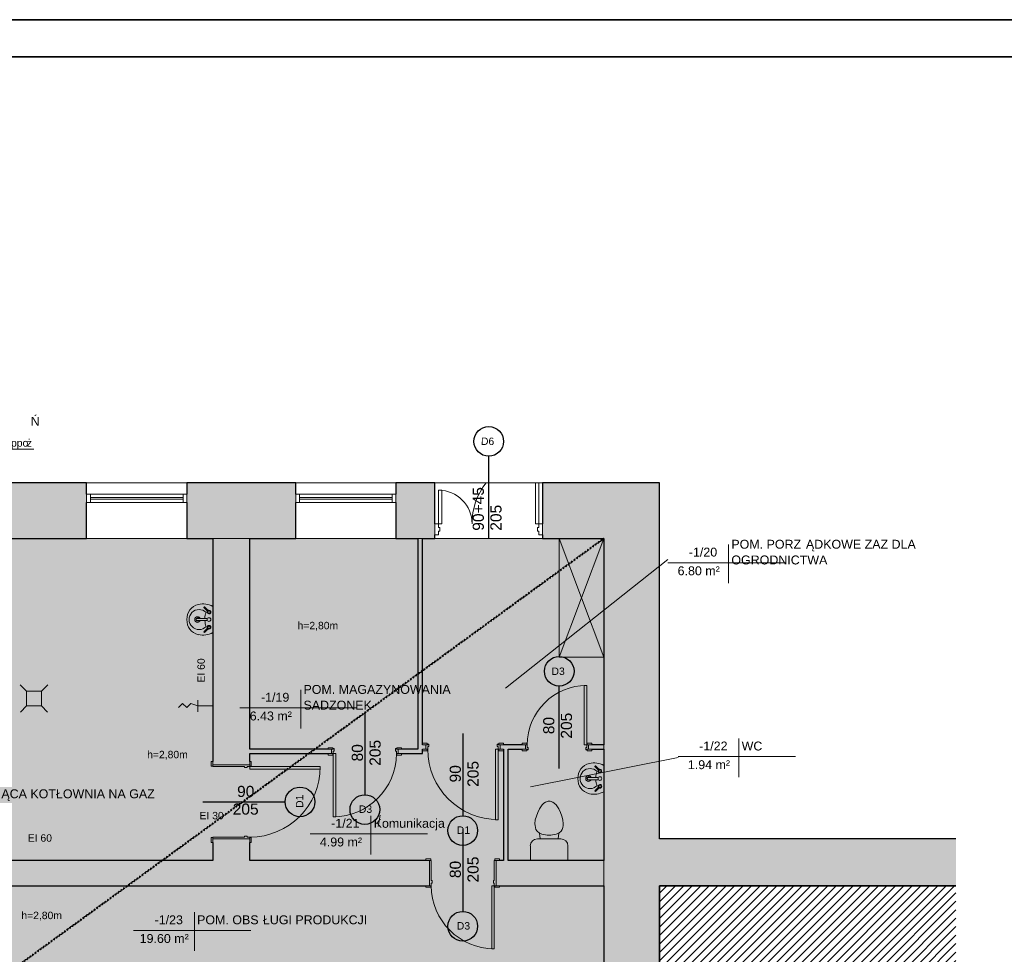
# Model space of a CAD drawing. Header units: centimetres. Extents: x 14504 to 44111, y -18976 to -7683.
# Tile 23 of 141: x 17058 to 18386, y -13357 to -12098. Entities that reach past the tile are written whole.
import ezdxf

# ---------------------------------------------------------------- set-up
doc = ezdxf.new("R2010")
doc.units = ezdxf.units.CM
doc.linetypes.add('Aligning Line 1_8_', pattern=[0.635, 0.3175, -0.3175])
for name, color, linetype, lineweight in [('_gruba', 90, 'Continuous', 35), ('A-AREA-IDEN', 4, 'Continuous', 9), ('A-DETL', 6, 'Continuous', 9), ('A-DETL-GENF', 92, 'Continuous', 9), ('A-DETL-MEDM', 33, 'Continuous', 25), ('A-DETL-THIN', 151, 'Continuous', 9), ('A-DOOR', 31, 'Continuous', 9), ('A-DOOR-FRAM', 31, 'Continuous', 18), ('A-FLOR', 192, 'Continuous', 9), ('A-FLOR-PATT', 8, 'Continuous', 35), ('A-GLAZ', 151, 'Continuous', 9), ('A-WALL', 4, 'Continuous', 9), ('A-WALL-PATT', 111, 'Continuous', 25), ('G-ANNO-TEXT', 8, 'Continuous', 9), ('P-SANR-FIXT', 6, 'Continuous', 9)]:
    doc.layers.add(name, color=color, linetype=linetype, lineweight=lineweight)
doc.styles.add('Arial_1', font='arial.ttf', dxfattribs={"height": 12})
doc.styles.add('Arial_4', font='arial.ttf', dxfattribs={"height": 10})
doc.styles.add('Arial_5', font='arial.ttf', dxfattribs={"height": 15})

# ---------------------------------------------------------------- blocks, each defined once
blk = doc.blocks.new('wewnetrzne dwupanelowe - 900 x 2100mm 2-561878-1_Poziom piwnicy')
at = {"layer": 'A-DOOR'}
for p, q in [((-49.635, 19.3175), (-43.135, 19.3175)), ((-49.635, 17.3175), (-49.635, 19.3175)), ((-43.135, 17.3175), (-49.635, 17.3175)), ((-43.135, 19.3175), (-43.135, 17.3175)), ((43.135, 19.3175), (49.635, 19.3175)), ((43.135, 17.3175), (43.135, 19.3175)), ((49.635, 17.3175), (43.135, 17.3175)), ((49.635, 19.3175), (49.635, 17.3175)), ((-49.635, -16.6825), (-43.135, -16.6825)), ((-49.635, -18.6825), (-49.635, -16.6825)), ((-43.135, -18.6825), (-49.635, -18.6825)), ((-43.135, -16.6825), (-43.135, -18.6825)), ((43.135, -16.6825), (49.635, -16.6825)), ((43.135, -18.6825), (43.135, -16.6825)), ((49.635, -18.6825), (43.135, -18.6825)), ((49.635, -16.6825), (49.635, -18.6825))]:
    blk.add_line(p, q, dxfattribs=at)
at = {"layer": 'A-DOOR', "lineweight": 18}
for p, q in [((39, -16.6825), (42.5, -16.6825)), ((39, -101.6825), (39, -16.6825)), ((42.5, -16.6825), (42.5, -101.6825)), ((42.5, -101.6825), (39, -101.6825))]:
    blk.add_line(p, q, dxfattribs=at)
at = {"layer": 'A-DOOR'}
blk.add_arc((42.5, -16.6825), 85, 180, 270, dxfattribs=at)
at = {"layer": 'A-DOOR-FRAM'}
for p, q in [((-45, 17.3175), (-42.5, 17.3175)), ((-45, -16.6825), (-45, 17.3175)), ((-42.5, 17.3175), (-42.5, -9.69)), ((42.5, 17.3175), (45, 17.3175)), ((42.5, -9.69), (42.5, 17.3175)), ((45, 17.3175), (45, -16.6825)), ((-42.5, -9.69), (-41.23, -9.69)), ((-42.5, -13.1825), (-42.5, -16.6825)), ((-41.23, -13.1825), (-42.5, -13.1825)), ((-41.23, -9.69), (-41.23, -13.1825)), ((41.23, -9.69), (42.5, -9.69)), ((41.23, -13.1825), (41.23, -9.69)), ((42.5, -13.1825), (41.23, -13.1825)), ((42.5, -16.6825), (42.5, -13.1825)), ((-42.5, -16.6825), (-45, -16.6825)), ((45, -16.6825), (42.5, -16.6825))]:
    blk.add_line(p, q, dxfattribs=at)
blk = doc.blocks.new('wewnetrzne dwupanelowe - 900 x 2100mm-572222-1_Poziom piwnicy')
at = {"layer": 'A-DOOR'}
for p, q in [((-54.6, 5.3), (-48.1, 5.3)), ((-54.6, 3.3), (-54.6, 5.3)), ((-48.1, 3.3), (-54.6, 3.3)), ((-48.1, 5.3), (-48.1, 3.3)), ((48.1, 5.3), (54.6, 5.3)), ((48.1, 3.3), (48.1, 5.3)), ((54.6, 3.3), (48.1, 3.3)), ((54.6, 5.3), (54.6, 3.3)), ((-54.6, -2.7), (-48.1, -2.7)), ((-54.6, -4.7), (-54.6, -2.7)), ((-48.1, -4.7), (-54.6, -4.7)), ((-48.1, -2.7), (-48.1, -4.7)), ((48.1, -2.7), (54.6, -2.7)), ((48.1, -4.7), (48.1, -2.7)), ((54.6, -4.7), (48.1, -4.7)), ((54.6, -2.7), (54.6, -4.7))]:
    blk.add_line(p, q, dxfattribs=at)
at = {"layer": 'A-DOOR', "lineweight": 18}
for p, q in [((44, -2.7), (47.5, -2.7)), ((44, -97.7), (44, -2.7)), ((47.5, -2.7), (47.5, -97.7)), ((47.5, -97.7), (44, -97.7))]:
    blk.add_line(p, q, dxfattribs=at)
at = {"layer": 'A-DOOR'}
blk.add_arc((47.5, -2.7), 95, 180, 270, dxfattribs=at)
at = {"layer": 'A-DOOR-FRAM'}
for p, q in [((-50, 3.3), (-47.5, 3.3)), ((-50, -2.7), (-50, 3.3)), ((-47.5, 4.3), (-46.2, 4.3)), ((-47.5, 3.3), (-47.5, 4.3)), ((-47.5, 0.8), (-47.5, -2.7)), ((-46.2, 0.8), (-47.5, 0.8)), ((-46.2, 4.3), (-46.2, 0.8)), ((46.2, 4.3), (47.5, 4.3)), ((46.2, 0.8), (46.2, 4.3)), ((47.5, 0.8), (46.2, 0.8)), ((47.5, 4.3), (47.5, 3.3)), ((47.5, 3.3), (50, 3.3)), ((47.5, -2.7), (47.5, 0.8)), ((50, 3.3), (50, -2.7)), ((-47.5, -2.7), (-50, -2.7)), ((50, -2.7), (47.5, -2.7))]:
    blk.add_line(p, q, dxfattribs=at)
blk = doc.blocks.new('wewnetrzne dwupanelowe - 800 x 2100mm 2-561707-1_Poziom piwnicy')
at = {"layer": 'A-DOOR', "lineweight": 18}
for p, q in [((40, 82.7), (36.5, 82.7)), ((36.5, 82.7), (36.5, 2.7)), ((40, 2.7), (40, 82.7)), ((36.5, 2.7), (40, 2.7))]:
    blk.add_line(p, q, dxfattribs=at)
at = {"layer": 'A-DOOR'}
for p, q in [((-40.6, 4.7), (-47.1, 4.7)), ((-47.1, 4.7), (-47.1, 2.7)), ((-47.1, 2.7), (-40.6, 2.7)), ((-40.6, 2.7), (-40.6, 4.7)), ((47.1, 4.7), (40.6, 4.7)), ((40.6, 4.7), (40.6, 2.7)), ((40.6, 2.7), (47.1, 2.7)), ((47.1, 2.7), (47.1, 4.7)), ((-40.6, -3.3), (-47.1, -3.3)), ((-47.1, -3.3), (-47.1, -5.3)), ((-47.1, -5.3), (-40.6, -5.3)), ((-40.6, -5.3), (-40.6, -3.3)), ((47.1, -3.3), (40.6, -3.3)), ((40.6, -3.3), (40.6, -5.3)), ((40.6, -5.3), (47.1, -5.3)), ((47.1, -5.3), (47.1, -3.3))]:
    blk.add_line(p, q, dxfattribs=at)
blk.add_arc((40, 2.7), 80, 90, 180, dxfattribs=at)
at = {"layer": 'A-DOOR-FRAM'}
for p, q in [((-40, 2.7), (-42.5, 2.7)), ((-42.5, 2.7), (-42.5, -3.3)), ((-40, -0.8), (-40, 2.7)), ((40, 2.7), (40, -0.8)), ((42.5, 2.7), (40, 2.7)), ((42.5, -3.3), (42.5, 2.7)), ((-42.5, -3.3), (-40, -3.3)), ((-38.7, -0.8), (-40, -0.8)), ((-40, -3.3), (-40, -4.3)), ((-40, -4.3), (-38.7, -4.3)), ((-38.7, -4.3), (-38.7, -0.8)), ((40, -0.8), (38.7, -0.8)), ((38.7, -0.8), (38.7, -4.3)), ((38.7, -4.3), (40, -4.3)), ((40, -4.3), (40, -3.3)), ((40, -3.3), (42.5, -3.3))]:
    blk.add_line(p, q, dxfattribs=at)
blk = doc.blocks.new('wewnetrzne dwupanelowe - 900 x 2100mm 2-561824-1_Poziom piwnicy')
at = {"layer": 'A-DOOR', "lineweight": 18}
for p, q in [((42.5, 87.7), (39, 87.7)), ((39, 87.7), (39, 2.7)), ((42.5, 2.7), (42.5, 87.7)), ((39, 2.7), (42.5, 2.7))]:
    blk.add_line(p, q, dxfattribs=at)
at = {"layer": 'A-DOOR'}
for p, q in [((-43.1, 4.7), (-49.6, 4.7)), ((-49.6, 4.7), (-49.6, 2.7)), ((-49.6, 2.7), (-43.1, 2.7)), ((-43.1, 2.7), (-43.1, 4.7)), ((49.6, 4.7), (43.1, 4.7)), ((43.1, 4.7), (43.1, 2.7)), ((43.1, 2.7), (49.6, 2.7)), ((49.6, 2.7), (49.6, 4.7)), ((-43.1, -3.3), (-49.6, -3.3)), ((-49.6, -3.3), (-49.6, -5.3)), ((-49.6, -5.3), (-43.1, -5.3)), ((-43.1, -5.3), (-43.1, -3.3)), ((49.6, -3.3), (43.1, -3.3)), ((43.1, -3.3), (43.1, -5.3)), ((43.1, -5.3), (49.6, -5.3)), ((49.6, -5.3), (49.6, -3.3))]:
    blk.add_line(p, q, dxfattribs=at)
blk.add_arc((42.5, 2.7), 85, 90, 180, dxfattribs=at)
at = {"layer": 'A-DOOR-FRAM'}
for p, q in [((-42.5, 2.7), (-45, 2.7)), ((-45, 2.7), (-45, -3.3)), ((-42.5, -0.8), (-42.5, 2.7)), ((42.5, 2.7), (42.5, -0.8)), ((45, 2.7), (42.5, 2.7)), ((45, -3.3), (45, 2.7)), ((-45, -3.3), (-42.5, -3.3)), ((-41.2, -0.8), (-42.5, -0.8)), ((-42.5, -3.3), (-42.5, -4.3)), ((-42.5, -4.3), (-41.2, -4.3)), ((-41.2, -4.3), (-41.2, -0.8)), ((42.5, -0.8), (41.2, -0.8)), ((41.2, -0.8), (41.2, -4.3)), ((41.2, -4.3), (42.5, -4.3)), ((42.5, -4.3), (42.5, -3.3)), ((42.5, -3.3), (45, -3.3))]:
    blk.add_line(p, q, dxfattribs=at)
blk = doc.blocks.new('Drzwi-korytarz-niesymetryczne-wpuszczane - 1350 x 2100mm-574746-1_Poziom piwnicy')
at = {"layer": 'A-DOOR', "lineweight": 18}
for p, q in [((-63, 16.865), (-67.5, 16.865)), ((-67.5, 16.865), (-67.5, -38.135)), ((-63, -38.135), (-63, 16.865)), ((63, 16.865), (67.5, 16.865)), ((63, -28.135), (63, 16.865)), ((67.5, 16.865), (67.5, -28.135)), ((67.5, -28.135), (63, -28.135))]:
    blk.add_line(p, q, dxfattribs=at)
at = {"layer": 'A-DOOR'}
for centre, radius, start, end in [((-67.5, 16.865), 90, 322.22478863, 360), ((67.5, 16.865), 45, 180, 270)]:
    blk.add_arc(centre, radius, start, end, dxfattribs=at)
at = {"layer": 'A-DOOR-FRAM'}
for p, q in [((-72.5, 31.865), (-67.5, 31.865)), ((-72.5, 16.865), (-72.5, 31.865)), ((-67.5, 31.865), (-67.5, 26.94375)), ((-67.5, 26.94375), (-65.9125, 26.94375)), ((-65.9125, 26.94375), (-65.9125, 21.84125)), ((65.9125, 26.94375), (67.5, 26.94375)), ((65.9125, 21.84125), (65.9125, 26.94375)), ((67.5, 31.865), (72.5, 31.865)), ((67.5, 26.94375), (67.5, 31.865)), ((72.5, 31.865), (72.5, 16.865)), ((-67.5, 16.865), (-72.5, 16.865)), ((-67.5, 21.84125), (-67.5, 16.865)), ((-65.9125, 21.84125), (-67.5, 21.84125)), ((67.5, 21.84125), (65.9125, 21.84125)), ((67.5, 16.865), (67.5, 21.84125)), ((72.5, 16.865), (67.5, 16.865))]:
    blk.add_line(p, q, dxfattribs=at)
blk = doc.blocks.new('Lavabo mural - 05 - 440mm x 350mm-346807-1_Poziom piwnicy')
at = {"layer": 'P-SANR-FIXT'}
for p, q in [((-17.2, -11), (-11.7, -5.6)), ((-16.1, -12.1), (-10.7, -6.7)), ((-1.5, -21.5), (-1.5, -7.1)), ((1.5, -21.5), (1.5, -7.1)), ((16.4, -12.1), (11, -6.7)), ((17.5, -11), (12, -5.6))]:
    blk.add_line(p, q, dxfattribs=at)
for centre, radius, start, end in [((5.3, -13.1), 26.4, 150.3649, 193.6351), ((-5.3, -13.1), 26.4, 346.3649, 29.6351), ((0, -18.4), 13.5, 135.4629, 45.0556), ((-10.1, -5.1), 2.5, 0, 180), ((-10.1, -5.1), 2.5, 180, 207.0533), ((-10.1, -5.1), 1.7, 360, 180), ((-10.1, -5.1), 1.7, 180, 198.0596), ((-10.1, -5.1), 1.7, 198.0596, 360), ((-10.1, -5.1), 2.5, 242.9467, 0), ((-0.2, 16), 26.7, 249.1986, 267.1093), ((0, -5.1), 2.5, 0, 180), ((0, -5.1), 2.5, 180, 0), ((-0.2, 16), 26.7, 273.5606, 291.3199), ((10.4, -5.1), 2.5, 360, 180), ((10.4, -5.1), 2.5, 180, 297.0533), ((10.4, -5.1), 1.7, 0, 180), ((10.4, -5.1), 1.7, 180, 0), ((10.4, -5.1), 2.5, 332.9467, 360), ((-0.6, -14.5), 20.4, 193.6351, 271.6558), ((0, -20.4), 3.86, 112.8828, 180), ((0, -20.4), 3.86, 180, 360), ((0, -20.4), 2.35, 129.6826, 180), ((0, -20.4), 2.35, 180, 360), ((0.6, -14.5), 20.4, 268.3442, 346.3649), ((0, -20.4), 3.86, 360, 67.1178), ((0, -20.4), 2.35, 360, 50.3185)]:
    blk.add_arc(centre, radius, start, end, dxfattribs=at)
for centre, major_axis, ratio, start_param, end_param in [((-16.6, -11.6), (-0.545, 0.545), 0.274309, 0, 3.141593), ((17, -11.6), (0.545, 0.545), 0.274309, 3.141593, 6.283185), ((0, -21.5), (-1.5, 0), 0.428525, 0, 3.141593)]:
    blk.add_ellipse(centre, major_axis=major_axis, ratio=ratio, start_param=start_param, end_param=end_param, dxfattribs=at)
blk = doc.blocks.new('Muszla klozetowa domowa - 3D - Muszla klozetowa domowa - 3D-336748-1_Poziom piwnicy')
at = {"layer": 'P-SANR-FIXT'}
for p, q in [((-25.3, 29.8), (-25.3, 49.5)), ((25.3, 49.5), (25.3, 29.8)), ((15.9, 20.4), (-15.9, 20.4)), ((-12.3, 20.4), (-13.2, 12.7)), ((-9.7, 14), (-13.2, 12.7)), ((-2.5, 15.2), (-9.7, 14)), ((2.5, 15.2), (-2.5, 15.2)), ((9.7, 14), (2.5, 15.2)), ((13.2, 12.7), (9.7, 14)), ((12.3, 20.4), (13.2, 12.7)), ((-18.8, 2.5), (-19.1, 0)), ((-19.1, 0), (-18.6, -5.1)), ((-18.4, 5.1), (-18.8, 2.5)), ((-17.7, 7.6), (-18.4, 5.1)), ((-16.3, 10.2), (-17.7, 7.6)), ((-13.2, 12.7), (-16.3, 10.2)), ((16.3, 10.2), (13.2, 12.7)), ((17.7, 7.6), (16.3, 10.2)), ((18.4, 5.1), (17.7, 7.6)), ((18.8, 2.5), (18.4, 5.1)), ((18.6, -5.1), (19.1, 0)), ((19.1, 0), (18.8, 2.5)), ((-18.6, -5.1), (-17.2, -10.2)), ((-17.2, -10.2), (-15.4, -15.2)), ((15.4, -15.2), (17.2, -10.2)), ((17.2, -10.2), (18.6, -5.1)), ((-15.4, -15.2), (-13, -20.3)), ((-13, -20.3), (-9.5, -25.4)), ((-9.5, -25.4), (-7, -27.9)), ((7, -27.9), (9.5, -25.4)), ((9.5, -25.4), (13, -20.3)), ((13, -20.3), (15.4, -15.2)), ((-7, -27.9), (-4.8, -29.2)), ((-4.8, -29.2), (-1.3, -30.5)), ((-1.3, -30.5), (1.3, -30.5)), ((1.3, -30.5), (4.8, -29.2)), ((4.8, -29.2), (7, -27.9))]:
    blk.add_line(p, q, dxfattribs=at)
for centre, start, end in [((-15.9, 29.8), 180, 270), ((15.9, 29.8), 270, 360)]:
    blk.add_arc(centre, 9.46, start, end, dxfattribs=at)
blk = doc.blocks.new('wewnetrzne dwupanelowe - 900 x 2100mm-479732-1_Poziom piwnicy')
at = {"layer": 'A-DOOR'}
for p, q in [((-54.635, 27.3175), (-48.135, 27.3175)), ((-54.635, 25.3175), (-54.635, 27.3175)), ((-48.135, 27.3175), (-48.135, 25.3175)), ((48.135, 27.3175), (54.635, 27.3175)), ((48.135, 25.3175), (48.135, 27.3175)), ((54.635, 27.3175), (54.635, 25.3175)), ((-48.135, 25.3175), (-54.635, 25.3175)), ((54.635, 25.3175), (48.135, 25.3175)), ((-54.635, -24.6825), (-48.135, -24.6825)), ((-54.635, -26.6825), (-54.635, -24.6825)), ((-48.135, -24.6825), (-48.135, -26.6825)), ((48.135, -24.6825), (54.635, -24.6825)), ((48.135, -26.6825), (48.135, -24.6825)), ((54.635, -24.6825), (54.635, -26.6825)), ((-48.135, -26.6825), (-54.635, -26.6825)), ((54.635, -26.6825), (48.135, -26.6825))]:
    blk.add_line(p, q, dxfattribs=at)
at = {"layer": 'A-DOOR', "lineweight": 18}
for p, q in [((44, -24.6825), (47.5, -24.6825)), ((44, -119.6825), (44, -24.6825)), ((47.5, -24.6825), (47.5, -119.6825)), ((47.5, -119.6825), (44, -119.6825))]:
    blk.add_line(p, q, dxfattribs=at)
at = {"layer": 'A-DOOR'}
blk.add_arc((47.5, -24.6825), 95, 180, 270, dxfattribs=at)
at = {"layer": 'A-DOOR-FRAM'}
for p, q in [((-50, 25.3175), (-47.5, 25.3175)), ((-50, -24.6825), (-50, 25.3175)), ((-47.5, 25.3175), (-47.5, -17.69)), ((47.5, 25.3175), (50, 25.3175)), ((47.5, -17.69), (47.5, 25.3175)), ((50, 25.3175), (50, -24.6825)), ((-47.5, -24.6825), (-50, -24.6825)), ((-47.5, -17.69), (-46.23, -17.69)), ((-47.5, -21.1825), (-47.5, -24.6825)), ((-46.23, -21.1825), (-47.5, -21.1825)), ((-46.23, -17.69), (-46.23, -21.1825)), ((46.23, -17.69), (47.5, -17.69)), ((46.23, -21.1825), (46.23, -17.69)), ((47.5, -21.1825), (46.23, -21.1825)), ((47.5, -24.6825), (47.5, -21.1825)), ((50, -24.6825), (47.5, -24.6825))]:
    blk.add_line(p, q, dxfattribs=at)
blk = doc.blocks.new('Aluminum_1 szybowe - Okno w piwnicy 135_145-523481-1_Poziom piwnicy')
at = {"layer": 'A-GLAZ', "lineweight": 18}
for p, q in [((-132.1, 25.2), (-137.2, 25.2)), ((-137.2, 25.2), (-137.2, 13.7)), ((-137.2, 13.7), (-132.1, 13.7)), ((-132.1, 13.7), (-132.1, 25.2)), ((-7.2, 20.7), (-132.1, 20.7)), ((-132.1, 20.7), (-132.1, 18.2)), ((-132.1, 18.2), (-7.2, 18.2)), ((-2.2, 25.2), (-7.2, 25.2)), ((-7.2, 25.2), (-7.2, 13.7)), ((-7.2, 18.2), (-7.2, 20.7)), ((-7.2, 13.7), (-2.2, 13.7)), ((-2.2, 13.7), (-2.2, 25.2))]:
    blk.add_line(p, q, dxfattribs=at)
at = {"layer": 'A-GLAZ'}
for p, q in [((-132.1, 25.2), (-7.2, 25.2)), ((-7.2, 13.7), (-132.1, 13.7))]:
    blk.add_line(p, q, dxfattribs=at)
blk = doc.blocks.new('Etyk_pom_1_mala - Etyk_pom_1_mala-219433-1_Poziom piwnicy')
at = {"layer": 'A-AREA-IDEN'}
for p, q in [((-0.096, 0.144), (-0.096, -0.378)), ((-0.915, -0.101), (0.666, -0.101))]:
    blk.add_line(p, q, dxfattribs=at)

msp = doc.modelspace()

# ---------------------------------------------------------------- hatches: boundary and pattern name
at = {"layer": 'A-DETL-GENF', "transparency": 33554508}
h = msp.add_hatch(color=9, dxfattribs=at)
h.paths.add_polyline_path([(16347, -14219.8), (16840.6, -14219.8), (16840.6, -13722.8), (17026.7, -13722.8), (17026.7, -13716.8), (16840.6, -13716.8), (16840.6, -13705), (16794.6, -13705), (16794.6, -13816.8), (16762.2, -13816.8), (16762.2, -13872.8), (16794.6, -13872.8), (16794.6, -14030.6), (16800.8, -14030.6), (16800.8, -14032.6), (16796.1, -14032.6), (16796.1, -14038.6), (16800.8, -14038.6), (16800.8, -14040.6), (16794.6, -14040.6), (16794.6, -14201.8), (16636.6, -14201.8), (16636.6, -14038.6), (16706.1, -14038.6), (16706.1, -14032.6), (16636.6, -14032.6), (16636.6, -14025.5), (16630.6, -14025.5), (16630.6, -14128), (16588.6, -14128), (16588.6, -14201.8), (16433.6, -14201.8), (16433.6, -14128), (16385.6, -14128), (16385.6, -14201.8), (16239.6, -14201.8), (16239.6, -14187), (16193.6, -14187), (16193.6, -14219.8), (16341.6, -14219.8)])
h.paths.add_polyline_path([(17328.6, -14219.8), (17368.6, -14219.8), (17368.6, -13722.8), (17523.7, -13722.8), (17523.7, -13716.8), (17368.6, -13716.8), (17368.6, -13513), (17518.7, -13513), (17518.7, -13460), (17181.7, -13460), (17181.7, -13513), (17328.6, -13513), (17328.6, -13716.8), (17176.7, -13716.8), (17176.7, -13722.8), (17328.6, -13722.8), (17328.6, -14035.4)])
h.paths.add_polyline_path([(16239.6, -14087), (16239.6, -13872.8), (16385.6, -13872.8), (16385.6, -13933), (16433.6, -13933), (16433.6, -13872.8), (16588.6, -13872.8), (16588.6, -13933), (16628.6, -13933), (16628.6, -13930.9), (16630.6, -13930.9), (16630.6, -13935.5), (16636.6, -13935.5), (16636.6, -13872.8), (16662.2, -13872.8), (16662.2, -13816.8), (16239.6, -13816.8), (16239.6, -13705), (16193.6, -13705), (16193.6, -14087), (16236.1, -14087)])
h.paths.add_polyline_path([(15669.6, -13881), (15669.6, -13505), (15820.6, -13505), (15820.6, -13460), (15537.6, -13460), (15537.6, -13505), (15657.6, -13505), (15657.6, -13869), (15407.6, -13869), (15407.6, -13505), (15437.6, -13505), (15437.6, -13460), (15365.6, -13460), (15365.6, -13505), (15395.6, -13505), (15395.6, -13869), (15195.6, -13869), (15195.6, -13881), (15657.6, -13881)])
h.paths.add_polyline_path([(17843.4, -13722.8), (17845.6, -13722.8), (17845.6, -13716.8), (17673.7, -13716.8), (17673.7, -13722.8)])
h.paths.add_polyline_path([(16840.6, -13560), (16840.6, -13513), (17021.7, -13513), (17021.7, -13460), (16840.6, -13460), (16840.6, -13479.5), (16794.6, -13479.5), (16794.6, -13560), (16824.6, -13560)])
h.paths.add_polyline_path([(16193.6, -13560), (16239.6, -13560), (16239.6, -13479.5), (16193.6, -13479.5), (16193.6, -13460), (15920.6, -13460), (15920.6, -13505), (16193.6, -13505), (16193.6, -13552)])
h.paths.add_polyline_path([(17696.4, -13513), (17845.6, -13513), (17845.6, -13460), (17678.7, -13460), (17678.7, -13513)])
h.paths.add_polyline_path([(15261, -13505), (15265.6, -13505), (15265.6, -13460), (15195.6, -13460), (15195.6, -13505), (15242.3, -13505)])
h.paths.add_polyline_path([(17700.6, -13265), (17845.6, -13265), (17845.6, -13231), (17716.6, -13231), (17716.6, -13081), (17740.1, -13081), (17740.1, -13075), (17705.9, -13075), (17705.9, -13081), (17710.6, -13081), (17710.6, -13231), (17700.6, -13231), (17700.6, -13261.5)])
h.paths.add_polyline_path([(17610.6, -13265), (17610.6, -13231), (17368.6, -13231), (17368.6, -13202), (17318.6, -13202), (17318.6, -13231), (16840.6, -13231), (16840.6, -13265), (17606, -13265)])
h.paths.add_polyline_path([(16193.6, -13265), (16193.6, -13231), (16133.6, -13231), (16133.6, -13265), (16138.3, -13265)])
h.paths.add_polyline_path([(15953.6, -13265), (16033.6, -13265), (16033.6, -13231), (15971.6, -13231), (15971.6, -13120), (16002.6, -13120), (16002.6, -13054), (16029.6, -13054), (16029.6, -13048), (16002.6, -13048), (16002.6, -12950), (16007.6, -12950), (16007.6, -12944), (16002.6, -12944), (16002.6, -12797), (15996.6, -12797), (15996.6, -13114), (15951.1, -13114), (15951.1, -13120), (15965.6, -13120), (15965.6, -13231), (15953.6, -13231), (15953.6, -13261.5)])
h.paths.add_polyline_path([(15849, -13265), (15853.6, -13265), (15853.6, -13231), (15844.6, -13231), (15844.6, -13226), (15838.6, -13226), (15838.6, -13231), (15658.6, -13231), (15658.6, -13120), (15749.1, -13120), (15749.1, -13114), (15658.6, -13114), (15658.6, -13036), (15838.6, -13036), (15838.6, -13112), (15838.8, -13112), (15838.8, -13114), (15834.1, -13114), (15834.1, -13120), (15838.8, -13120), (15838.8, -13122), (15838.6, -13122), (15838.6, -13126), (15844.6, -13126), (15844.6, -13120), (15851.1, -13120), (15851.1, -13114), (15844.6, -13114), (15844.6, -13030), (15658.6, -13030), (15658.6, -12797), (15648.6, -12797), (15648.6, -13030), (15601.6, -13030), (15601.6, -13036), (15648.6, -13036), (15648.6, -13231), (15601.6, -13231), (15601.6, -13265), (15682, -13265)])
h.paths.add_polyline_path([(15365.6, -13265), (15501.6, -13265), (15501.6, -13231), (15438.6, -13231), (15438.6, -13036), (15501.6, -13036), (15501.6, -13030), (15438.6, -13030), (15438.6, -12797), (15420.6, -12797), (15420.6, -13231), (15365.6, -13231), (15365.6, -13261.5)])
h.paths.add_polyline_path([(15242.3, -13265), (15265.6, -13265), (15265.6, -13231), (15195.6, -13231), (15195.6, -13265)])
h.paths.add_polyline_path([(17365.1, -13102), (17368.6, -13102), (17368.6, -13087), (17478.6, -13087), (17478.6, -13081), (17368.6, -13081), (17368.6, -12797), (17318.6, -12797), (17318.6, -13102), (17361.6, -13102)])
h.paths.add_polyline_path([(17573.3, -13087), (17601.1, -13087), (17601.2, -13081), (17605.9, -13081), (17605.9, -13075), (17601.1, -13075), (17601.1, -12797), (17595.1, -12797), (17595.1, -13081), (17568.6, -13081), (17568.6, -13087)])
h.paths.add_polyline_path([(17829.8, -13081), (17845.6, -13081), (17845.6, -13075), (17825.1, -13075), (17825.1, -13081)])
h.paths.add_polyline_path([(16129.6, -13054), (16193.6, -13054), (16193.6, -13048), (16129.6, -13048), (16129.6, -13050.5)])
h.paths.add_polyline_path([(16103.6, -12950), (16103.6, -12797), (16097.6, -12797), (16097.6, -12944), (16092.6, -12944), (16092.6, -12950), (16097.6, -12950)])
h = msp.add_hatch(color=9, dxfattribs=at)
h.paths.add_polyline_path([(17490.6, -14219.8), (17845.6, -14219.8), (17845.6, -13722.8), (17673.7, -13722.8), (17673.7, -13716.8), (17845.6, -13716.8), (17845.6, -13513), (17678.7, -13513), (17678.7, -13460), (17845.6, -13460), (17845.6, -13265), (17700.6, -13265), (17700.6, -13231), (17710.6, -13231), (17710.6, -13081), (17705.9, -13081), (17705.9, -13075), (17740.1, -13075), (17740.1, -13081), (17716.6, -13081), (17716.6, -13231), (17845.6, -13231), (17845.6, -13081), (17825.1, -13081), (17825.1, -13075), (17845.6, -13075), (17845.6, -12797), (17601.1, -12797), (17601.2, -13075), (17605.9, -13075), (17605.9, -13081), (17601.1, -13081), (17601.1, -13087), (17568.6, -13087), (17568.6, -13081), (17595.1, -13081), (17595.1, -12797), (17368.6, -12797), (17368.6, -13081), (17478.6, -13081), (17478.6, -13087), (17368.6, -13087), (17368.6, -13102), (17318.6, -13102), (17318.6, -12797), (16840.6, -12797), (16840.6, -13231), (17318.6, -13231), (17318.6, -13202), (17368.6, -13202), (17368.6, -13231), (17610.6, -13231), (17610.6, -13265), (16840.6, -13265), (16840.6, -13460), (17021.7, -13460), (17021.7, -13513), (16840.6, -13513), (16840.6, -13560), (16794.6, -13560), (16794.6, -13479.5), (16239.6, -13479.5), (16239.6, -13560), (16193.6, -13560), (16193.6, -13505), (15920.6, -13505), (15920.6, -13460), (16193.6, -13460), (16193.6, -13265), (16133.6, -13265), (16133.6, -13231), (16193.6, -13231), (16193.6, -13054), (16129.6, -13054), (16129.6, -13048), (16193.6, -13048), (16193.6, -12797), (16103.6, -12797), (16103.6, -12950), (16092.6, -12950), (16092.6, -12944), (16097.6, -12944), (16097.6, -12797), (16002.6, -12797), (16002.6, -12944), (16007.6, -12944), (16007.6, -12950), (16002.6, -12950), (16002.6, -13048), (16029.6, -13048), (16029.6, -13054), (16002.6, -13054), (16002.6, -13120), (15971.6, -13120), (15971.6, -13231), (16033.6, -13231), (16033.6, -13265), (15953.6, -13265), (15953.6, -13231), (15965.6, -13231), (15965.6, -13120), (15951.1, -13120), (15951.1, -13114), (15996.6, -13114), (15996.6, -12797), (15658.6, -12797), (15658.6, -13030), (15844.6, -13030), (15844.6, -13114), (15851.1, -13114), (15851.1, -13120), (15844.6, -13120), (15844.6, -13126), (15838.6, -13126), (15838.6, -13122), (15838.8, -13122), (15838.8, -13120), (15834.1, -13120), (15834.1, -13114), (15838.8, -13114), (15838.8, -13112), (15838.6, -13112), (15838.6, -13036), (15658.6, -13036), (15658.6, -13114), (15749.1, -13114), (15749.1, -13120), (15658.6, -13120), (15658.6, -13231), (15838.6, -13231), (15838.6, -13226), (15844.6, -13226), (15844.6, -13231), (15853.6, -13231), (15853.6, -13265), (15601.6, -13265), (15601.6, -13231), (15648.6, -13231), (15648.6, -13036), (15601.6, -13036), (15601.6, -13030), (15648.6, -13030), (15648.6, -12797), (15438.6, -12797), (15438.6, -13030), (15501.6, -13030), (15501.6, -13036), (15438.6, -13036), (15438.6, -13231), (15501.6, -13231), (15501.6, -13265), (15365.6, -13265), (15365.6, -13231), (15420.6, -13231), (15420.6, -12797), (15195.6, -12797), (15195.6, -13231), (15265.6, -13231), (15265.6, -13265), (15195.6, -13265), (15195.6, -13460), (15265.6, -13460), (15265.6, -13505), (15195.6, -13505), (15195.6, -13869), (15395.6, -13869), (15395.6, -13505), (15365.6, -13505), (15365.6, -13460), (15437.6, -13460), (15437.6, -13505), (15407.6, -13505), (15407.6, -13869), (15657.6, -13869), (15657.6, -13505), (15537.6, -13505), (15537.6, -13460), (15820.6, -13460), (15820.6, -13505), (15669.6, -13505), (15669.6, -13881), (15195.6, -13881), (15195.6, -14219.8), (16193.6, -14219.8), (16193.6, -14187), (16239.6, -14187), (16239.6, -14201.8), (16385.6, -14201.8), (16385.6, -14128), (16433.6, -14128), (16433.6, -14201.8), (16588.6, -14201.8), (16588.6, -14128), (16630.6, -14128), (16630.6, -14025.5), (16636.6, -14025.5), (16636.6, -14032.6), (16706.1, -14032.6), (16706.1, -14038.6), (16636.6, -14038.6), (16636.6, -14201.8), (16794.6, -14201.8), (16794.6, -14040.6), (16800.8, -14040.6), (16800.8, -14038.6), (16796.1, -14038.6), (16796.1, -14032.6), (16800.8, -14032.6), (16800.8, -14030.6), (16794.6, -14030.6), (16794.6, -13872.8), (16762.2, -13872.8), (16762.2, -13816.8), (16794.6, -13816.8), (16794.6, -13705), (16840.6, -13705), (16840.6, -13716.8), (17026.7, -13716.8), (17026.7, -13722.8), (16840.6, -13722.8), (16840.6, -14219.8), (17328.6, -14219.8), (17328.6, -13722.8), (17176.7, -13722.8), (17176.7, -13716.8), (17328.6, -13716.8), (17328.6, -13513), (17181.7, -13513), (17181.7, -13460), (17518.7, -13460), (17518.7, -13513), (17368.6, -13513), (17368.6, -13716.8), (17523.7, -13716.8), (17523.7, -13722.8), (17368.6, -13722.8), (17368.6, -14219.8), (17440.9, -14219.8)])
h.paths.add_polyline_path([(16193.6, -14087), (16193.6, -13705), (16239.6, -13705), (16239.6, -13816.8), (16662.2, -13816.8), (16662.2, -13872.8), (16636.6, -13872.8), (16636.6, -13935.5), (16630.6, -13935.5), (16630.6, -13930.9), (16628.6, -13930.9), (16628.6, -13933), (16588.6, -13933), (16588.6, -13872.8), (16433.6, -13872.8), (16433.6, -13933), (16385.6, -13933), (16385.6, -13872.8), (16239.6, -13872.8), (16239.6, -14087)])
at = {"layer": 'A-FLOR-PATT', "lineweight": 9}
h = msp.add_hatch(dxfattribs=at)
h.set_pattern_fill('FP_1', color=256, style=0, pattern_type=2)
h.set_pattern_definition([(45, (0, -3879.289), (-5.7028162, 5.7028162), [])])
h.paths.add_polyline_path([(18320.4, -13460), (18320.4, -13265), (17920.6, -13265), (17920.6, -13460)])
at = {"layer": 'A-WALL-PATT', "lineweight": 9, "transparency": 33554610}
h = msp.add_hatch(color=256, dxfattribs=at)
h.paths.add_polyline_path([(17845.6, -12797), (17920.6, -12797), (17920.6, -12722), (17763.1, -12722), (17763.1, -12797), (17765.6, -12797)])
h.paths.add_polyline_path([(17565.6, -12797), (17618.1, -12797), (17618.1, -12722), (17565.6, -12722), (17565.6, -12748.4)])
h.paths.add_polyline_path([(17318.6, -12797), (17430.6, -12797), (17430.6, -12722), (17283.6, -12722), (17283.6, -12797)])
h.paths.add_polyline_path([(16940.6, -12797), (17148.6, -12797), (17148.6, -12722), (16940.6, -12722), (16940.6, -12772.7)])
for points in [[(17920.6, -14219.8), (17920.6, -12797), (17845.6, -12797), (17845.6, -14219.8)], [(17920.6, -13265), (18320.4, -13265), (18320.4, -13202), (17920.6, -13202)]]:
    msp.add_hatch(color=256, dxfattribs=at).paths.add_polyline_path(points)

# ---------------------------------------------------------------- linework, layer by layer
at = {"layer": '_gruba'}
for points in [[(14503.8, -12097.6), (19603.8, -12097.6), (19603.8, -15067.6), (14503.8, -15067.6)], [(14553.8, -15017.6), (19553.8, -15017.6), (19553.8, -12147.6), (14553.8, -12147.6)]]:
    msp.add_lwpolyline(points, dxfattribs=at)
at = {"layer": 'A-AREA-IDEN'}
for p, q in [((17713, -12998.8), (17931.9, -12825.4)), ((17746.7, -13131.9), (17945.8, -13092.1)), ((17541.4, -13185.1), (17544.2, -13169.7))]:
    msp.add_line(p, q, dxfattribs=at)
at = {"layer": 'A-DETL'}
msp.add_line((17077.3, -12676.7), (16941.3, -12676.7), dxfattribs=at)
at = {"layer": 'A-DETL', "linetype": 'Aligning Line 1_8_', "lineweight": 50}
msp.add_line((17845.6, -12797), (15894.5, -14219.8), dxfattribs=at)
at = {"layer": 'A-DETL-MEDM'}
for p, q in [((17690.6, -12797), (17690.6, -12686)), ((17785.6, -13107), (17785.6, -12996)), ((17523.6, -13031.4), (17523.6, -13142.4)), ((17655.6, -13059.7), (17655.6, -13170.7)), ((17305.2, -13152), (17416.2, -13152)), ((17655.6, -13188.7), (17655.6, -13299.7))]:
    msp.add_line(p, q, dxfattribs=at)
for centre in [(17690.6, -12666), (17785.6, -12976), (17436.2, -13152), (17523.6, -13162.4), (17655.6, -13190.7), (17655.6, -13319.7)]:
    msp.add_circle(centre, 20, dxfattribs=at)
at = {"layer": 'A-DETL-THIN'}
for p, q in [((17845.6, -12797), (16840.6, -12797)), ((17845.6, -12797), (17785.6, -12797)), ((17785.6, -12797), (17785.6, -12957)), ((17785.6, -12797), (17845.6, -12957)), ((17785.6, -12957), (17845.6, -12797)), ((17845.6, -14219.8), (17845.6, -12797)), ((17845.6, -12957), (17845.6, -12797)), ((17785.6, -12957), (17845.6, -12957)), ((17059.2, -12994.2), (17067.6, -13002.7)), ((17067.6, -13002.7), (17087.6, -13002.7)), ((17067.6, -13022.7), (17067.6, -13002.7)), ((17096.1, -12994.2), (17087.6, -13002.7)), ((17087.6, -13002.7), (17087.6, -13022.7)), ((17298.6, -13030.7), (17298.6, -13014.7)), ((17067.6, -13022.7), (17059.4, -13030.9)), ((17087.6, -13022.7), (17067.6, -13022.7)), ((17087.6, -13022.7), (17095.9, -13030.9)), ((17277.9, -13019.2), (17272.3, -13024.9)), ((17283.6, -13024.9), (17277.9, -13019.2)), ((17289.2, -13019.2), (17283.6, -13024.9)), ((17298.6, -13022.7), (17289.2, -13019.2)), ((17318.6, -13022.7), (17298.6, -13022.7))]:
    msp.add_line(p, q, dxfattribs=at)
at = {"layer": 'A-FLOR'}
for p, q in [((17618.1, -12722), (17763.1, -12722)), ((17763.1, -12797), (17618.1, -12797))]:
    msp.add_line(p, q, dxfattribs=at)
at = {"layer": 'A-FLOR', "lineweight": 35}
for p, q in [((17920.6, -13265), (17920.6, -13460)), ((18320.4, -13265), (17920.6, -13265))]:
    msp.add_line(p, q, dxfattribs=at)
at = {"layer": 'A-WALL', "lineweight": 25}
for p, q in [((17148.6, -12722), (16840.6, -12722)), ((17148.6, -12737), (17148.6, -12722)), ((17430.6, -12722), (17283.6, -12722)), ((17283.6, -12722), (17283.6, -12737)), ((17430.6, -12737), (17430.6, -12722)), ((17618.1, -12722), (17565.6, -12722)), ((17565.6, -12722), (17565.6, -12737)), ((17618.1, -12777), (17618.1, -12722)), ((17920.6, -12722), (17763.1, -12722)), ((17763.1, -12722), (17763.1, -12777)), ((17920.6, -13202), (17920.6, -12722)), ((17148.6, -12797), (17148.6, -12748.4)), ((17283.6, -12748.4), (17283.6, -12797)), ((17430.6, -12797), (17430.6, -12748.4)), ((17565.6, -12748.4), (17565.6, -12797)), ((17618.1, -12797), (17618.1, -12792)), ((17763.1, -12792), (17763.1, -12797)), ((16840.6, -12797), (17148.6, -12797)), ((17283.6, -12797), (17318.6, -12797)), ((17318.6, -12797), (17318.6, -13097.4)), ((17368.6, -12797), (17430.6, -12797)), ((17368.6, -13081), (17368.6, -12797)), ((17565.6, -12797), (17595.1, -12797)), ((17595.1, -12797), (17595.1, -13081)), ((17601.1, -12797), (17618.1, -12797)), ((17601.1, -13075), (17601.1, -12797)), ((17763.1, -12797), (17845.6, -12797)), ((17845.6, -12797), (17845.6, -13075)), ((17474, -13081), (17368.6, -13081)), ((17595.1, -13081), (17573.3, -13081)), ((17601.1, -13087), (17601.1, -13081)), ((17735.5, -13075), (17710.5, -13075)), ((17710.5, -13081), (17710.6, -13081)), ((17710.6, -13081), (17710.6, -13231)), ((17716.6, -13231), (17716.6, -13081)), ((17716.6, -13081), (17735.5, -13081)), ((17845.6, -13075), (17829.8, -13075)), ((17829.8, -13081), (17845.6, -13081)), ((17845.6, -13081), (17845.6, -13231)), ((17368.6, -13097.4), (17368.6, -13087)), ((17368.6, -13087), (17474, -13087)), ((17573.3, -13087), (17601.1, -13087)), ((18320.4, -13202), (17920.6, -13202)), ((17318.6, -13206.6), (17318.6, -13231)), ((17368.6, -13231), (17368.6, -13206.6)), ((17318.6, -13231), (16840.6, -13231)), ((17606, -13231), (17368.6, -13231)), ((17710.6, -13231), (17705.3, -13231)), ((17845.6, -13231), (17716.6, -13231)), ((16840.6, -13265), (17606, -13265)), ((17705.3, -13265), (17845.6, -13265)), ((17845.6, -13265), (17845.6, -13460)), ((17920.6, -13265), (17920.6, -13265))]:
    msp.add_line(p, q, dxfattribs=at)
at = {"layer": 'A-WALL'}
for p, q in [((17148.6, -12722), (17283.6, -12722)), ((17430.6, -12722), (17565.6, -12722)), ((17283.6, -12797), (17148.6, -12797)), ((17565.6, -12797), (17430.6, -12797))]:
    msp.add_line(p, q, dxfattribs=at)

# ---------------------------------------------------------------- block references
at = {"layer": 'A-AREA-IDEN', "xscale": 99.99999999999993, "yscale": 99.99999999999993, "zscale": 99.99999999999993}
for p in [(18023.5, -12819.5), (17446.8, -13015.2), (18037.4, -13080.9), (17541.4, -13185.1), (17303.4, -13315.2)]:
    msp.add_blockref('Etyk_pom_1_mala - Etyk_pom_1_mala-219433-1_Poziom piwnicy', p, dxfattribs=at)
at = {"layer": 'A-DOOR'}
for name, p, rotation in [('Drzwi-korytarz-niesymetryczne-wpuszczane - 1350 x 2100mm-574746-1_Poziom piwnicy', (17690.6, -12760.1), 180), ('wewnetrzne dwupanelowe - 900 x 2100mm 2-561824-1_Poziom piwnicy', (17523.6, -13084.3), 180), ('wewnetrzne dwupanelowe - 900 x 2100mm-479732-1_Poziom piwnicy', (17343.9, -13152), 89.9999999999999)]:
    msp.add_blockref(name, p, dxfattribs=dict(at, rotation=rotation))
for name, p in [('wewnetrzne dwupanelowe - 800 x 2100mm 2-561707-1_Poziom piwnicy', (17782.6, -13077.7)), ('wewnetrzne dwupanelowe - 900 x 2100mm-572222-1_Poziom piwnicy', (17655.9, -13078.3)), ('wewnetrzne dwupanelowe - 900 x 2100mm 2-561878-1_Poziom piwnicy', (17655.6, -13248.3))]:
    msp.add_blockref(name, p, dxfattribs=at)
at = {"layer": 'A-GLAZ'}
for p in [(17285.8, -12762.2), (17567.8, -12762.2)]:
    msp.add_blockref('Aluminum_1 szybowe - Okno w piwnicy 135_145-523481-1_Poziom piwnicy', p, dxfattribs=at)
at = {"layer": 'P-SANR-FIXT'}
for name, p, rotation in [('Lavabo mural - 05 - 440mm x 350mm-346807-1_Poziom piwnicy', (17318.6, -12906.2), 270), ('Lavabo mural - 05 - 440mm x 350mm-346807-1_Poziom piwnicy', (17845.6, -13120.6), 270.0000000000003), ('Muszla klozetowa domowa - 3D - Muszla klozetowa domowa - 3D-336748-1_Poziom piwnicy', (17772, -13181.5), 180)]:
    msp.add_blockref(name, p, dxfattribs=dict(at, rotation=rotation))

# ---------------------------------------------------------------- texts
at = {"layer": 'A-AREA-IDEN', "char_height": 12, "attachment_point": 1, "style": 'Arial_1'}
for s, insert, width in [('\\fArial|b0|i0|c238|p34|;Ń', (17073.2, -12633), 15.232), ('POM. PORZ', (18017.6, -12798.7), 121.856), ('ĄDKOWE ZAZ DLA', (18118.1, -12798.7), 195.612), ('-1/20', (17960.3, -12809.3), 49.705), ('OGRODNICTWA', (18017.6, -12819.9), 169.958), ('6.80 m²', (17945.2, -12834.5), 73.755), ('-1/19', (17383.6, -13005), 49.705), ('POM. MAGAZYNOWANIA', (17440.9, -12994.4), 258.945), ('SADZONEK', (17440.9, -13015.6), 119.451), ('6.43 m²', (17368.4, -13030.2), 73.755), ('-1/22', (17974.2, -13070.7), 49.705), ('WC', (18031.5, -13070.7), 38.481), ('1.94 m²', (17959, -13095.9), 73.755), ('ĄCA KOTŁOWNIA NA GAZ', (17033.7, -13135.1), 270.169), ('-1/21', (17478.2, -13174.9), 49.705), ('Komunikacja', (17535.5, -13174.9), 124.262), ('4.99 m²', (17463, -13200.1), 73.755), ('-1/23', (17240.2, -13305), 49.705), ('POM. OBS', (17297.5, -13305), 107.426), ('ŁUGI PRODUKCJI', (17386.2, -13305), 181.983), ('19.60 m²', (17220.1, -13330.2), 85.781)]:
    msp.add_mtext(s, dxfattribs=dict(at, insert=insert, width=width))
at = {"layer": 'G-ANNO-TEXT', "attachment_point": 1}
for s, insert, char_height, width, rotation, style in [('D6', (17680.2, -12660.8), 10, 21.646, 359.4462, 'Arial_4'), ('90+45', (17669, -12786.5), 15, 72.954, 90, 'Arial_5'), ('205', (17692.8, -12786.5), 15, 43.291, 90, 'Arial_5'), ('EI 60', (17297.9, -12991.1), 10, 40.084, 90, 'Arial_4'), ('80', (17764, -13060.8), 15, 28.861, 90, 'Arial_5'), ('205', (17787.8, -13066.8), 15, 43.291, 90, 'Arial_5'), ('205', (17529.9, -13103.4), 15, 43.291, 90, 'Arial_5'), ('80', (17506, -13097.5), 15, 28.861, 90, 'Arial_5'), ('90', (17638, -13125.8), 15, 28.861, 90, 'Arial_5'), ('205', (17661.9, -13131.8), 15, 43.291, 90, 'Arial_5'), ('\\fArial|b0|i0|c238|p34|; ', (17638, -13131.8), 15, 7.215, 90, 'Arial_5'), ('D1', (17430.6, -13160.1), 10, 21.646, 90, 'Arial_4'), ('205', (17661.9, -13260.7), 15, 43.291, 90, 'Arial_5'), ('80', (17638, -13254.8), 15, 28.861, 90, 'Arial_5')]:
    msp.add_mtext(s, dxfattribs=dict(at, insert=insert, char_height=char_height, width=width, rotation=rotation, style=style))
for s, insert, char_height, width, style in [('Pas oddzielenia ppo', (16944.2, -12663.1), 10, 149.916, 'Arial_4'), ('\\fArial|b0|i0|c238|p34|;ż', (17067.9, -12663.1), 10, 7.215, 'Arial_4'), ('h=2,80m', (17432.9, -12909.3), 10, 64.937, 'Arial_4'), ('D3', (17775.2, -12970.9), 10, 21.646, 'Arial_4'), ('h=2,80m', (17230.2, -13083.2), 10, 64.937, 'Arial_4'), ('90', (17351.4, -13130.4), 15, 28.861, 'Arial_5'), ('205', (17345.5, -13154.2), 15, 43.291, 'Arial_5'), ('D3', (17515.6, -13156.8), 10, 21.646, 'Arial_4'), ('EI 30', (17300.8, -13165.5), 10, 40.084, 'Arial_4'), ('D1', (17647.6, -13185.1), 10, 21.646, 'Arial_4'), ('EI 60', (17069.3, -13195.7), 10, 40.084, 'Arial_4'), ('h=2,80m', (17060.6, -13300.1), 10, 64.937, 'Arial_4'), ('D3', (17647.6, -13314.1), 10, 21.646, 'Arial_4')]:
    msp.add_mtext(s, dxfattribs=dict(at, insert=insert, char_height=char_height, width=width, style=style))
at = {"layer": 'G-ANNO-TEXT', "color": 7, "insert": (17506, -13103.4), "char_height": 15, "width": 7.215, "attachment_point": 1, "rotation": 90, "style": 'Arial_5'}
msp.add_mtext('\\fArial|b0|i0|c238|p34|; ', dxfattribs=at)

doc.saveas('drawing.dxf')
